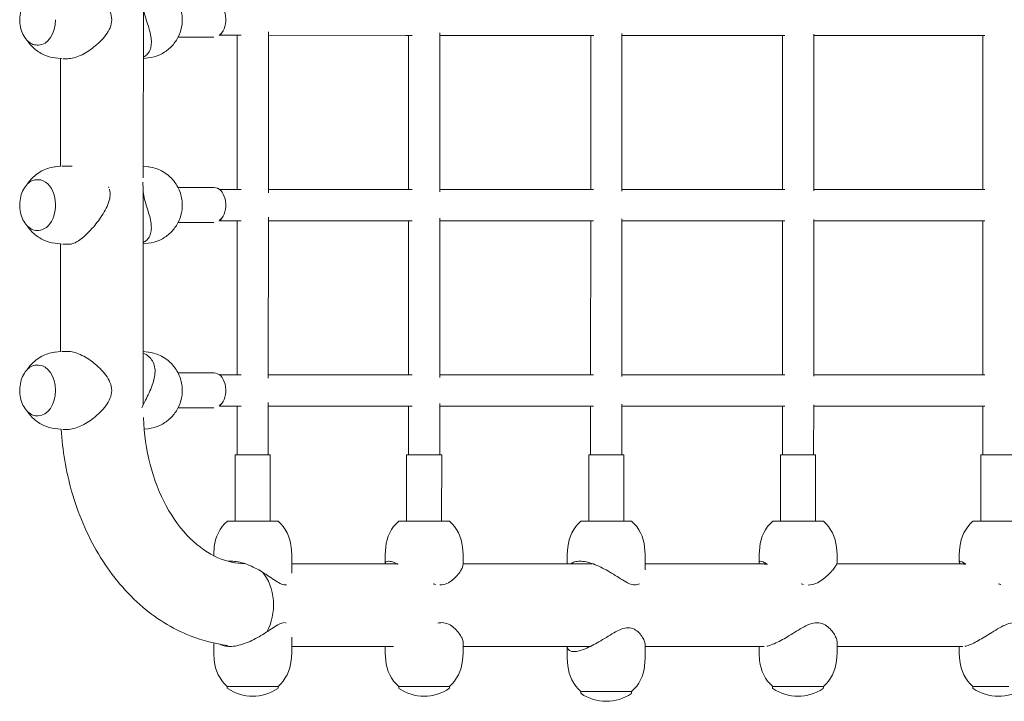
# Model space of a CAD drawing. Header units: metres. Extents: x 5484066 to 5586315, y 5680530 to 5718493.
# Tile 92 of 110: x 5516295.666 to 5516296.171, y 5683358.454 to 5683358.804. Entities that reach past the tile are written whole.
import ezdxf

# ---------------------------------------------------------------- set-up
doc = ezdxf.new("R2010")
doc.units = ezdxf.units.M
doc.layers.add('01-SIM Weglinie-PZT-PTW_06-10-2025$0$A-Plac-Zabaw', color=81, linetype='Continuous')
doc.layers.add('_xref', color=7, linetype='Continuous')

# ---------------------------------------------------------------- blocks, each defined once
blk = doc.blocks.new('01-SIM Weglinie-PZT-PTW_06-10-2025$0$A$C615C02F7')
at = {"lineweight": 0}
for p, q in [((1089.492, 265.408), (1089.492, 274.186)), ((1093.112, 272.615), (1091.272, 272.615)), ((1093.391, 272.715), (1094.51, 272.715)), ((1094.3, 264.815), (1094.3, 272.715)), ((1095.9, 264.638), (1095.9, 272.893)), ((1095.9, 272.715), (1102.947, 272.715)), ((1102.947, 272.715), (1103.264, 272.715)), ((1103.085, 264.815), (1103.085, 272.715)), ((1104.685, 264.687), (1104.685, 272.843)), ((1104.685, 272.715), (1111.814, 272.715)), ((1111.814, 272.715), (1112.573, 272.715)), ((1112.421, 264.815), (1112.421, 272.715)), ((1114.021, 264.724), (1114.021, 272.806)), ((1114.021, 272.715), (1121.141, 272.715)), ((1121.141, 272.715), (1122.376, 272.715)), ((1122.251, 264.815), (1122.251, 272.715)), ((1123.851, 264.754), (1123.851, 272.777)), ((1123.851, 272.715), (1130.876, 272.715)), ((1130.876, 272.715), (1132.616, 272.715)), ((1132.516, 264.815), (1132.516, 272.715)), ((1084.045, 272.215), (1084.111, 272.215)), ((1084.978, 271.555), (1085.253, 271.522)), ((1085.252, 266.009), (1085.252, 271.522)), ((1085.62, 271.515), (1085.362, 271.515)), ((1089.743, 271.555), (1089.492, 271.525)), ((1084.978, 265.976), (1085.253, 266.009)), ((1085.732, 266.015), (1085.362, 266.015)), ((1089.743, 265.976), (1089.492, 266.006)), ((1084.045, 265.315), (1084.111, 265.315)), ((1089.492, 253.787), (1089.492, 264.686)), ((1093.112, 264.915), (1091.272, 264.915)), ((1093.391, 264.815), (1094.51, 264.815)), ((1095.9, 264.815), (1102.947, 264.815)), ((1102.947, 264.815), (1103.264, 264.815)), ((1104.685, 264.815), (1111.814, 264.815)), ((1111.814, 264.815), (1112.573, 264.815)), ((1114.021, 264.815), (1121.141, 264.815)), ((1121.141, 264.815), (1122.376, 264.815)), ((1123.851, 264.815), (1130.876, 264.815)), ((1130.876, 264.815), (1132.616, 264.815)), ((1093.112, 263.115), (1091.272, 263.115)), ((1093.391, 263.215), (1094.51, 263.215)), ((1094.3, 255.315), (1094.3, 263.215)), ((1095.9, 255.138), (1095.9, 263.393)), ((1095.9, 263.215), (1102.947, 263.215)), ((1102.947, 263.215), (1103.264, 263.215)), ((1103.085, 255.315), (1103.085, 263.215)), ((1104.685, 255.187), (1104.685, 263.343)), ((1104.685, 263.215), (1111.814, 263.215)), ((1111.814, 263.215), (1112.573, 263.215)), ((1112.421, 255.315), (1112.421, 263.215)), ((1114.021, 255.224), (1114.021, 263.306)), ((1114.021, 263.215), (1121.141, 263.215)), ((1121.141, 263.215), (1122.376, 263.215)), ((1122.251, 255.315), (1122.251, 263.215)), ((1123.851, 255.254), (1123.851, 263.277)), ((1123.851, 263.215), (1130.876, 263.215)), ((1130.876, 263.215), (1132.616, 263.215)), ((1132.516, 255.315), (1132.516, 263.215)), ((1084.045, 262.715), (1084.111, 262.715)), ((1084.978, 262.055), (1085.253, 262.022)), ((1085.252, 256.509), (1085.252, 262.022)), ((1085.732, 262.015), (1085.362, 262.015)), ((1089.743, 262.055), (1089.492, 262.025)), ((1084.978, 256.476), (1085.253, 256.509)), ((1085.62, 256.515), (1085.362, 256.515)), ((1089.743, 256.476), (1089.492, 256.506)), ((1084.045, 255.815), (1084.111, 255.815)), ((1093.112, 255.415), (1091.272, 255.415)), ((1093.391, 255.315), (1094.51, 255.315)), ((1095.9, 255.315), (1102.947, 255.315)), ((1102.947, 255.315), (1103.264, 255.315)), ((1104.685, 255.315), (1111.814, 255.315)), ((1111.814, 255.315), (1112.573, 255.315)), ((1114.021, 255.315), (1121.141, 255.315)), ((1121.141, 255.315), (1122.376, 255.315)), ((1123.851, 255.315), (1130.876, 255.315)), ((1130.876, 255.315), (1132.616, 255.315)), ((1095.9, 251.215), (1095.9, 253.893)), ((1104.685, 251.215), (1104.685, 253.843)), ((1093.112, 253.615), (1091.272, 253.615)), ((1093.391, 253.715), (1094.51, 253.715)), ((1094.3, 251.215), (1094.3, 253.715)), ((1095.9, 253.715), (1102.947, 253.715)), ((1102.947, 253.715), (1103.264, 253.715)), ((1103.085, 251.215), (1103.085, 253.715)), ((1104.685, 253.715), (1111.814, 253.715)), ((1111.814, 253.715), (1112.573, 253.715)), ((1112.421, 251.215), (1112.421, 253.715)), ((1114.021, 251.215), (1114.021, 253.806)), ((1114.021, 253.715), (1121.141, 253.715)), ((1121.141, 253.715), (1122.376, 253.715)), ((1122.251, 251.215), (1122.251, 253.715)), ((1123.851, 251.215), (1123.851, 253.777)), ((1123.851, 253.715), (1130.876, 253.715)), ((1130.876, 253.715), (1132.616, 253.715)), ((1132.516, 251.215), (1132.516, 253.715)), ((1084.045, 253.215), (1084.111, 253.215)), ((1084.978, 252.555), (1085.253, 252.522)), ((1085.62, 252.515), (1085.362, 252.515)), ((1089.743, 252.555), (1089.534, 252.53)), ((1096, 251.215), (1094.2, 251.215)), ((1094.2, 251.215), (1094.2, 247.815)), ((1096, 251.215), (1096, 247.815)), ((1104.785, 251.215), (1102.985, 251.215)), ((1102.985, 251.215), (1102.985, 247.815)), ((1104.785, 251.215), (1104.785, 247.815)), ((1114.121, 251.215), (1112.321, 251.215)), ((1112.321, 251.215), (1112.321, 247.815)), ((1114.121, 251.215), (1114.121, 247.815)), ((1123.951, 251.215), (1122.151, 251.215)), ((1122.151, 251.215), (1122.151, 247.815)), ((1123.951, 251.215), (1123.951, 247.815)), ((1134.216, 251.215), (1132.416, 251.215)), ((1132.416, 251.215), (1132.416, 247.815)), ((1093.8, 247.815), (1096.182, 247.815)), ((1096.182, 247.815), (1096.4, 247.815)), ((1102.585, 247.815), (1104.414, 247.815)), ((1104.414, 247.815), (1105.185, 247.815)), ((1111.921, 247.815), (1114.521, 247.815)), ((1121.751, 247.815), (1123.389, 247.815)), ((1123.389, 247.815), (1124.351, 247.815)), ((1132.016, 247.815), (1133.555, 247.815)), ((1133.555, 247.815), (1134.616, 247.815)), ((1093.133, 246.492), (1093.1, 246.115)), ((1097.067, 246.492), (1097.1, 246.115)), ((1101.918, 246.492), (1101.885, 246.115)), ((1105.852, 246.492), (1105.885, 246.115)), ((1111.254, 246.492), (1111.221, 246.115)), ((1115.188, 246.492), (1115.221, 246.115)), ((1121.084, 246.492), (1121.051, 246.115)), ((1125.018, 246.492), (1125.051, 246.115)), ((1131.349, 246.492), (1131.316, 246.115)), ((1093.1, 246.115), (1093.1, 246.046)), ((1097.1, 246.115), (1097.1, 245.157)), ((1101.885, 246.115), (1101.885, 245.635)), ((1105.885, 246.115), (1105.885, 245.613)), ((1111.221, 246.115), (1111.221, 245.635)), ((1115.221, 246.115), (1115.221, 245.331)), ((1121.051, 246.115), (1121.051, 245.704)), ((1125.051, 246.115), (1125.051, 245.704)), ((1131.316, 246.115), (1131.316, 245.735)), ((1094.6, 245.668), (1094.6, 245.638)), ((1102.499, 245.635), (1097.1, 245.635)), ((1112.524, 245.635), (1105.885, 245.635)), ((1121.458, 245.635), (1115.221, 245.635)), ((1131.634, 245.635), (1125.036, 245.635)), ((1097.1, 241.045), (1097.1, 241.874)), ((1093.1, 241.045), (1093.1, 241.573)), ((1097.1, 241.395), (1102.317, 241.395)), ((1101.885, 241.045), (1101.885, 241.395)), ((1105.885, 241.045), (1105.885, 241.585)), ((1105.885, 241.395), (1112.405, 241.395)), ((1111.221, 240.785), (1111.221, 241.395)), ((1115.221, 240.785), (1115.221, 241.437)), ((1115.221, 241.395), (1121.309, 241.395)), ((1121.051, 241.045), (1121.051, 241.395)), ((1125.051, 241.045), (1125.051, 241.618)), ((1125.051, 241.395), (1131.503, 241.395)), ((1131.316, 241.045), (1131.316, 241.395)), ((1093.133, 240.669), (1093.1, 241.045)), ((1097.067, 240.669), (1097.1, 241.045)), ((1101.918, 240.669), (1101.885, 241.045)), ((1105.852, 240.669), (1105.885, 241.045)), ((1111.254, 240.409), (1111.221, 240.785)), ((1115.188, 240.409), (1115.221, 240.785)), ((1121.084, 240.669), (1121.051, 241.045)), ((1125.018, 240.669), (1125.051, 241.045)), ((1131.349, 240.669), (1131.316, 241.045)), ((1093.8, 239.256), (1093.8, 239.345)), ((1096.158, 239.345), (1093.8, 239.345)), ((1096.4, 239.345), (1096.158, 239.345)), ((1096.4, 239.256), (1096.4, 239.345)), ((1102.585, 239.256), (1102.585, 239.345)), ((1105.185, 239.345), (1102.585, 239.345)), ((1105.185, 239.256), (1105.185, 239.345)), ((1121.751, 239.256), (1121.751, 239.345)), ((1123.686, 239.345), (1121.751, 239.345)), ((1124.351, 239.345), (1123.686, 239.345)), ((1124.351, 239.256), (1124.351, 239.345)), ((1132.016, 239.256), (1132.016, 239.345)), ((1133.861, 239.345), (1132.016, 239.345)), ((1111.921, 238.996), (1111.921, 239.085)), ((1113.953, 239.085), (1111.921, 239.085)), ((1114.521, 239.085), (1113.953, 239.085)), ((1114.521, 238.996), (1114.521, 239.085))]:
    blk.add_line(p, q, dxfattribs=at)
for centre, radius, start, end in [((1095.125, 246.317), 2, 131.5033, 175), ((1095.074, 246.317), 2, 5, 48.4967), ((1103.91, 246.317), 2, 131.5033, 175), ((1103.86, 246.317), 2, 5, 48.4967), ((1113.247, 246.317), 2, 131.5033, 175), ((1113.196, 246.317), 2, 5, 48.4967), ((1123.077, 246.317), 2, 131.5033, 175), ((1123.026, 246.317), 2, 5, 48.4967), ((1133.341, 246.317), 2, 131.5033, 175), ((1095.125, 240.843), 2, 185, 228.4967), ((1095.074, 240.843), 2, 311.5033, 355), ((1103.91, 240.843), 2, 185, 228.4967), ((1103.86, 240.843), 2, 311.5033, 355), ((1113.247, 240.583), 2, 185, 228.4967), ((1113.196, 240.583), 2, 311.5033, 355), ((1123.077, 240.843), 2, 185, 228.4967), ((1123.026, 240.843), 2, 311.5033, 355), ((1133.341, 240.843), 2, 185, 228.4967), ((1093.82, 239.256), 0.02, 180, 236.0588), ((1095.1, 241.158), 2.313, 236.0588, 303.9412), ((1096.38, 239.256), 0.02, 303.9412, 0), ((1102.605, 239.256), 0.02, 180, 236.0588), ((1103.885, 241.158), 2.313, 236.0588, 303.9412), ((1105.165, 239.256), 0.02, 303.9412, 0), ((1121.771, 239.256), 0.02, 180, 236.0588), ((1123.051, 241.158), 2.313, 236.0588, 303.9412), ((1124.331, 239.256), 0.02, 303.9412, 0), ((1132.036, 239.256), 0.02, 180, 236.0588), ((1133.316, 241.158), 2.312, 236.0588, 303.9412), ((1111.941, 238.996), 0.02, 180, 236.0588), ((1113.221, 240.898), 2.313, 236.0588, 303.9412), ((1114.501, 238.996), 0.02, 303.9412, 0)]:
    blk.add_arc(centre, radius, start, end, dxfattribs=at)
at = {"lineweight": 0, "extrusion": (0, 0, -1)}
for centre, major_axis, start_param, end_param in [((1093.112, 273.515), (0, 0.9), 0, 2.416886), ((1093.112, 273.515), (0, -0.9), -0.724706, 0), ((1093.112, 264.015), (0, 0.9), 0, 2.416886), ((1093.112, 264.015), (0, -0.9), -0.724706, 0), ((1093.112, 254.515), (0, 0.9), 0, 2.416886), ((1093.112, 254.515), (0, -0.9), -0.724706, 0), ((1094.731, 243.515), (0, -2.12), -2.491028, -0.864756)]:
    blk.add_ellipse(centre, major_axis=major_axis, ratio=0.677025, start_param=start_param, end_param=end_param, dxfattribs=at)
at = {"lineweight": 0}
for centre, major_axis, start_param, end_param in [((1084.111, 273.515), (0, -1.3), 0, 1.570796), ((1085.362, 273.515), (0, -2), -0.08057, 0), ((1085.362, 264.015), (0, 2), 0, 0.08057), ((1084.111, 264.015), (0, 1.3), -1.15258, 0), ((1084.111, 264.015), (0, -1.3), 0, 1.989013), ((1085.362, 264.015), (0, -2), -0.08057, 0), ((1085.362, 254.515), (0, 2), 0, 0.08057), ((1084.111, 254.515), (0, 1.3), -1.570796, 0), ((1084.111, 254.515), (0, -1.3), 0, 1.570796), ((1085.362, 254.515), (0, -2), -0.08057, 0), ((1094.731, 243.515), (0, 2.12), -2.276836, -0.650565)]:
    blk.add_ellipse(centre, major_axis=major_axis, ratio=0.677025, start_param=start_param, end_param=end_param, dxfattribs=at)
for points, knots in [([(1085.62, 275.515), (1085.711, 275.515), (1085.813, 275.502), (1086.029, 275.446), (1086.144, 275.405), (1086.377, 275.3), (1086.496, 275.236), (1086.728, 275.092), (1086.84, 275.012), (1087.058, 274.841), (1087.17, 274.743), (1087.382, 274.531), (1087.482, 274.418), (1087.656, 274.18), (1087.731, 274.056), (1087.839, 273.795), (1087.871, 273.659), (1087.871, 273.515)], [10.025259, 10.025259, 10.025259, 10.025259, 10.428918, 10.428918, 10.832578, 10.832578, 11.236237, 11.236237, 11.639897, 11.639897, 12.071676, 12.071676, 12.503454, 12.503454, 12.935233, 12.935233, 13.367012, 13.367012, 13.367012, 13.367012]), ([(1089.743, 271.555), (1089.954, 271.58), (1090.155, 271.639), (1090.524, 271.807), (1090.687, 271.919), (1090.979, 272.176), (1091.097, 272.324), (1091.3, 272.645), (1091.37, 272.817), (1091.473, 273.183), (1091.495, 273.375), (1091.484, 273.777), (1091.448, 273.988), (1091.287, 274.41), (1091.175, 274.619), (1090.847, 274.986), (1090.662, 275.143), (1090.236, 275.364), (1090.015, 275.439), (1089.767, 275.473), (1089.755, 275.475), (1089.743, 275.476)], [3.222162, 3.222162, 3.222162, 3.222162, 3.440473, 3.440473, 3.679322, 3.679322, 3.963137, 3.963137, 4.317043, 4.317043, 4.751694, 4.751694, 5.223855, 5.223855, 5.635169, 5.635169, 5.945099, 5.945099, 6.189917, 6.189917, 6.202616, 6.202616, 6.202616, 6.202616]), ([(1084.045, 272.215), (1083.952, 272.215), (1083.858, 272.237), (1083.679, 272.323), (1083.595, 272.387), (1083.443, 272.551), (1083.376, 272.652), (1083.267, 272.878), (1083.225, 273.005), (1083.17, 273.27), (1083.157, 273.41), (1083.162, 273.687), (1083.179, 273.825), (1083.243, 274.086), (1083.29, 274.21), (1083.407, 274.428), (1083.477, 274.524), (1083.636, 274.677), (1083.724, 274.735), (1083.891, 274.8), (1083.968, 274.815), (1084.045, 274.815)], [3.141593, 3.141593, 3.141593, 3.141593, 3.455923, 3.455923, 3.773277, 3.773277, 4.094172, 4.094172, 4.416056, 4.416056, 4.737935, 4.737935, 5.059755, 5.059755, 5.38165, 5.38165, 5.703484, 5.703484, 6.023999, 6.023999, 6.283185, 6.283185, 6.283185, 6.283185]), ([(1089.492, 271.601), (1089.557, 271.632), (1089.616, 271.67), (1089.732, 271.776), (1089.783, 271.849), (1089.859, 272.011), (1089.883, 272.102), (1089.906, 272.293), (1089.906, 272.393), (1089.888, 272.601), (1089.868, 272.717), (1089.812, 272.957), (1089.776, 273.082), (1089.697, 273.338), (1089.654, 273.468), (1089.575, 273.734), (1089.54, 273.869), (1089.516, 274.009)], [10.113515, 10.113515, 10.113515, 10.113515, 10.428918, 10.428918, 10.832578, 10.832578, 11.236237, 11.236237, 11.639897, 11.639897, 12.071676, 12.071676, 12.503454, 12.503454, 12.935233, 12.935233, 13.367012, 13.367012, 13.367012, 13.367012]), ([(1087.871, 273.515), (1087.871, 273.371), (1087.839, 273.235), (1087.731, 272.975), (1087.656, 272.851), (1087.482, 272.613), (1087.382, 272.499), (1087.17, 272.288), (1087.058, 272.189), (1086.84, 272.018), (1086.728, 271.939), (1086.496, 271.795), (1086.377, 271.731), (1086.144, 271.625), (1086.029, 271.584), (1085.813, 271.529), (1085.711, 271.515), (1085.62, 271.515)], [0, 0, 0, 0, 0.431779, 0.431779, 0.863557, 0.863557, 1.295336, 1.295336, 1.727115, 1.727115, 2.130774, 2.130774, 2.534434, 2.534434, 2.938093, 2.938093, 3.341753, 3.341753, 3.341753, 3.341753]), ([(1084.978, 271.555), (1084.768, 271.58), (1084.567, 271.639), (1084.197, 271.807), (1084.034, 271.919), (1083.756, 272.164), (1083.645, 272.298), (1083.559, 272.428)], [3.2221623, 3.2221623, 3.2221623, 3.2221623, 3.4404729, 3.4404729, 3.679322, 3.679322, 3.9378144, 3.9378144, 3.9378144, 3.9378144]), ([(1083.559, 265.102), (1083.608, 265.177), (1083.666, 265.253), (1083.874, 265.486), (1084.06, 265.643), (1084.486, 265.864), (1084.707, 265.939), (1084.954, 265.973), (1084.966, 265.975), (1084.978, 265.976)], [5.4869635, 5.4869635, 5.4869635, 5.4869635, 5.6351688, 5.6351688, 5.9450991, 5.9450991, 6.1899166, 6.1899166, 6.2026156, 6.2026156, 6.2026156, 6.2026156]), ([(1089.743, 262.055), (1089.954, 262.08), (1090.155, 262.139), (1090.524, 262.307), (1090.687, 262.419), (1090.979, 262.676), (1091.097, 262.824), (1091.3, 263.145), (1091.37, 263.317), (1091.473, 263.683), (1091.495, 263.875), (1091.484, 264.277), (1091.448, 264.488), (1091.287, 264.91), (1091.175, 265.119), (1090.847, 265.486), (1090.662, 265.643), (1090.236, 265.864), (1090.015, 265.939), (1089.767, 265.973), (1089.755, 265.975), (1089.743, 265.976)], [3.222162, 3.222162, 3.222162, 3.222162, 3.440473, 3.440473, 3.679322, 3.679322, 3.963137, 3.963137, 4.317043, 4.317043, 4.751694, 4.751694, 5.223855, 5.223855, 5.635169, 5.635169, 5.945099, 5.945099, 6.189917, 6.189917, 6.202616, 6.202616, 6.202616, 6.202616]), ([(1084.045, 262.715), (1083.952, 262.715), (1083.858, 262.737), (1083.679, 262.823), (1083.595, 262.887), (1083.443, 263.051), (1083.376, 263.152), (1083.267, 263.378), (1083.225, 263.505), (1083.17, 263.77), (1083.157, 263.91), (1083.162, 264.187), (1083.179, 264.325), (1083.243, 264.586), (1083.29, 264.71), (1083.407, 264.928), (1083.477, 265.024), (1083.636, 265.177), (1083.724, 265.235), (1083.891, 265.3), (1083.968, 265.315), (1084.045, 265.315)], [3.141593, 3.141593, 3.141593, 3.141593, 3.455923, 3.455923, 3.773277, 3.773277, 4.094172, 4.094172, 4.416056, 4.416056, 4.737935, 4.737935, 5.059755, 5.059755, 5.38165, 5.38165, 5.703484, 5.703484, 6.023999, 6.023999, 6.283185, 6.283185, 6.283185, 6.283185]), ([(1089.516, 264.509), (1089.492, 264.648), (1089.482, 264.776), (1089.474, 264.999), (1089.474, 265.096), (1089.475, 265.186)], [0, 0, 0, 0, 0.4317786, 0.4317786, 0.8049502, 0.8049502, 0.8049502, 0.8049502]), ([(1087.755, 264.828), (1087.794, 264.696), (1087.8, 264.565), (1087.767, 264.305), (1087.728, 264.176), (1087.625, 263.917), (1087.56, 263.789), (1087.415, 263.537), (1087.335, 263.414), (1087.174, 263.188), (1087.089, 263.077), (1086.909, 262.86), (1086.815, 262.755), (1086.624, 262.559), (1086.529, 262.469), (1086.343, 262.31), (1086.253, 262.242), (1086.087, 262.133), (1086.007, 262.09), (1085.863, 262.032), (1085.798, 262.017), (1085.738, 262.015), (1085.735, 262.015), (1085.732, 262.015)], [0, 0, 0, 0, 0.431779, 0.431779, 0.863557, 0.863557, 1.295336, 1.295336, 1.727115, 1.727115, 2.130774, 2.130774, 2.534434, 2.534434, 2.938093, 2.938093, 3.341753, 3.341753, 3.745412, 3.745412, 4.149072, 4.149072, 4.173449, 4.173449, 4.173449, 4.173449]), ([(1089.492, 262.101), (1089.557, 262.132), (1089.616, 262.17), (1089.732, 262.276), (1089.783, 262.349), (1089.859, 262.511), (1089.883, 262.602), (1089.906, 262.793), (1089.906, 262.893), (1089.888, 263.101), (1089.868, 263.217), (1089.812, 263.457), (1089.776, 263.582), (1089.697, 263.838), (1089.654, 263.968), (1089.575, 264.234), (1089.54, 264.369), (1089.516, 264.509)], [10.113515, 10.113515, 10.113515, 10.113515, 10.428918, 10.428918, 10.832578, 10.832578, 11.236237, 11.236237, 11.639897, 11.639897, 12.071676, 12.071676, 12.503454, 12.503454, 12.935233, 12.935233, 13.367012, 13.367012, 13.367012, 13.367012]), ([(1084.978, 262.055), (1084.768, 262.08), (1084.567, 262.139), (1084.197, 262.307), (1084.034, 262.419), (1083.756, 262.664), (1083.645, 262.798), (1083.559, 262.928)], [3.2221623, 3.2221623, 3.2221623, 3.2221623, 3.4404729, 3.4404729, 3.679322, 3.679322, 3.9378144, 3.9378144, 3.9378144, 3.9378144]), ([(1083.559, 255.602), (1083.608, 255.677), (1083.666, 255.753), (1083.874, 255.986), (1084.06, 256.143), (1084.486, 256.364), (1084.707, 256.439), (1084.954, 256.473), (1084.966, 256.475), (1084.978, 256.476)], [5.4869635, 5.4869635, 5.4869635, 5.4869635, 5.6351688, 5.6351688, 5.9450991, 5.9450991, 6.1899166, 6.1899166, 6.2026156, 6.2026156, 6.2026156, 6.2026156]), ([(1085.62, 256.515), (1085.711, 256.515), (1085.813, 256.502), (1086.029, 256.446), (1086.144, 256.405), (1086.377, 256.3), (1086.496, 256.236), (1086.728, 256.092), (1086.84, 256.012), (1087.058, 255.841), (1087.17, 255.743), (1087.382, 255.531), (1087.482, 255.418), (1087.656, 255.18), (1087.731, 255.056), (1087.839, 254.795), (1087.871, 254.659), (1087.871, 254.515)], [10.025259, 10.025259, 10.025259, 10.025259, 10.428918, 10.428918, 10.832578, 10.832578, 11.236237, 11.236237, 11.639897, 11.639897, 12.071676, 12.071676, 12.503454, 12.503454, 12.935233, 12.935233, 13.367012, 13.367012, 13.367012, 13.367012]), ([(1089.419, 253.624), (1089.46, 253.72), (1089.505, 253.817), (1089.616, 254.042), (1089.682, 254.169), (1089.807, 254.426), (1089.866, 254.555), (1089.966, 254.81), (1090.007, 254.936), (1090.064, 255.169), (1090.084, 255.284), (1090.098, 255.512), (1090.092, 255.625), (1090.05, 255.836), (1090.014, 255.936), (1089.91, 256.115), (1089.843, 256.193), (1089.686, 256.324), (1089.594, 256.378), (1089.492, 256.418)], [0.100193, 0.100193, 0.100193, 0.100193, 0.431779, 0.431779, 0.863557, 0.863557, 1.295336, 1.295336, 1.727115, 1.727115, 2.130774, 2.130774, 2.534434, 2.534434, 2.938093, 2.938093, 3.341753, 3.341753, 3.736469, 3.736469, 3.736469, 3.736469]), ([(1089.743, 252.555), (1089.954, 252.58), (1090.155, 252.639), (1090.524, 252.807), (1090.687, 252.919), (1090.979, 253.176), (1091.097, 253.324), (1091.3, 253.645), (1091.37, 253.817), (1091.473, 254.183), (1091.495, 254.375), (1091.484, 254.777), (1091.448, 254.988), (1091.287, 255.41), (1091.175, 255.619), (1090.847, 255.986), (1090.662, 256.143), (1090.236, 256.364), (1090.015, 256.439), (1089.767, 256.473), (1089.755, 256.475), (1089.743, 256.476)], [3.222162, 3.222162, 3.222162, 3.222162, 3.440473, 3.440473, 3.679322, 3.679322, 3.963137, 3.963137, 4.317043, 4.317043, 4.751694, 4.751694, 5.223855, 5.223855, 5.635169, 5.635169, 5.945099, 5.945099, 6.189917, 6.189917, 6.202616, 6.202616, 6.202616, 6.202616]), ([(1084.045, 253.215), (1083.952, 253.215), (1083.858, 253.237), (1083.679, 253.323), (1083.595, 253.387), (1083.443, 253.551), (1083.376, 253.652), (1083.267, 253.878), (1083.225, 254.005), (1083.17, 254.27), (1083.157, 254.41), (1083.162, 254.687), (1083.179, 254.825), (1083.243, 255.086), (1083.29, 255.21), (1083.407, 255.428), (1083.477, 255.524), (1083.636, 255.677), (1083.724, 255.735), (1083.891, 255.8), (1083.968, 255.815), (1084.045, 255.815)], [3.141593, 3.141593, 3.141593, 3.141593, 3.455923, 3.455923, 3.773277, 3.773277, 4.094172, 4.094172, 4.416056, 4.416056, 4.737935, 4.737935, 5.059755, 5.059755, 5.38165, 5.38165, 5.703484, 5.703484, 6.023999, 6.023999, 6.283185, 6.283185, 6.283185, 6.283185]), ([(1087.871, 254.515), (1087.871, 254.371), (1087.839, 254.235), (1087.731, 253.975), (1087.656, 253.851), (1087.482, 253.613), (1087.382, 253.499), (1087.17, 253.288), (1087.058, 253.189), (1086.84, 253.018), (1086.728, 252.939), (1086.496, 252.795), (1086.377, 252.731), (1086.144, 252.625), (1086.029, 252.584), (1085.813, 252.529), (1085.711, 252.515), (1085.62, 252.515)], [0, 0, 0, 0, 0.431779, 0.431779, 0.863557, 0.863557, 1.295336, 1.295336, 1.727115, 1.727115, 2.130774, 2.130774, 2.534434, 2.534434, 2.938093, 2.938093, 3.341753, 3.341753, 3.341753, 3.341753]), ([(1084.978, 252.555), (1084.768, 252.58), (1084.567, 252.639), (1084.197, 252.807), (1084.034, 252.919), (1083.756, 253.164), (1083.645, 253.298), (1083.559, 253.428)], [3.2221623, 3.2221623, 3.2221623, 3.2221623, 3.4404729, 3.4404729, 3.679322, 3.679322, 3.9378144, 3.9378144, 3.9378144, 3.9378144]), ([(1094.702, 245.635), (1094.242, 245.64), (1093.781, 245.738), (1092.836, 246.155), (1092.352, 246.482), (1091.447, 247.376), (1091.026, 247.936), (1090.328, 249.224), (1090.046, 249.941), (1089.646, 251.477), (1089.527, 252.294), (1089.498, 253.119), (1089.498, 253.12), (1089.498, 253.122)], [3.148198, 3.148198, 3.148198, 3.148198, 3.455752, 3.455752, 3.769911, 3.769911, 4.077349, 4.077349, 4.371869, 4.371869, 4.665293, 4.665293, 4.665721, 4.665721, 4.665721, 4.665721]), ([(1093.823, 241.45), (1093.167, 241.53), (1092.521, 241.695), (1090.965, 242.309), (1090.092, 242.858), (1088.491, 244.271), (1087.776, 245.154), (1086.602, 247.125), (1086.143, 248.214), (1085.531, 250.378), (1085.352, 251.443), (1085.283, 252.519)], [3.230495, 3.230495, 3.230495, 3.230495, 3.423918, 3.423918, 3.717833, 3.717833, 4.031993, 4.031993, 4.346152, 4.346152, 4.626094, 4.626094, 4.626094, 4.626094]), ([(1093.837, 245.757), (1093.888, 245.763), (1093.939, 245.765), (1094.105, 245.765), (1094.226, 245.753), (1094.479, 245.704), (1094.61, 245.668), (1094.872, 245.576), (1095.003, 245.521), (1095.257, 245.399), (1095.38, 245.332), (1095.617, 245.194), (1095.74, 245.117), (1095.976, 244.961), (1096.09, 244.882), (1096.307, 244.738), (1096.408, 244.673), (1096.598, 244.577), (1096.686, 244.546), (1096.765, 244.546)], [9.833469, 9.833469, 9.833469, 9.833469, 10.025259, 10.025259, 10.428918, 10.428918, 10.832578, 10.832578, 11.236237, 11.236237, 11.639897, 11.639897, 12.071676, 12.071676, 12.503454, 12.503454, 12.935233, 12.935233, 13.367012, 13.367012, 13.367012, 13.367012]), ([(1101.886, 245.635), (1101.89, 245.675), (1101.905, 245.707), (1101.96, 245.753), (1102.003, 245.765), (1102.112, 245.765), (1102.181, 245.753), (1102.339, 245.704), (1102.43, 245.668), (1102.539, 245.616), (1102.551, 245.611), (1102.563, 245.605)], [9.257756, 9.257756, 9.257756, 9.257756, 9.621599, 9.621599, 10.025259, 10.025259, 10.428918, 10.428918, 10.832578, 10.832578, 10.88138, 10.88138, 10.88138, 10.88138]), ([(1104.698, 244.546), (1104.83, 244.546), (1104.948, 244.577), (1105.163, 244.673), (1105.261, 244.738), (1105.437, 244.882), (1105.515, 244.961), (1105.651, 245.117), (1105.707, 245.194), (1105.794, 245.332), (1105.828, 245.399), (1105.873, 245.517), (1105.885, 245.569), (1105.885, 245.613)], [0, 0, 0, 0, 0.431779, 0.431779, 0.863557, 0.863557, 1.295336, 1.295336, 1.727115, 1.727115, 2.130774, 2.130774, 2.509295, 2.509295, 2.509295, 2.509295]), ([(1111.413, 245.635), (1111.465, 245.675), (1111.527, 245.707), (1111.679, 245.753), (1111.77, 245.765), (1111.968, 245.765), (1112.078, 245.753), (1112.312, 245.704), (1112.436, 245.668), (1112.687, 245.576), (1112.815, 245.521), (1113.067, 245.399), (1113.191, 245.332), (1113.432, 245.194), (1113.559, 245.117), (1113.807, 244.961), (1113.93, 244.882), (1114.165, 244.738), (1114.278, 244.673), (1114.494, 244.577), (1114.598, 244.546), (1114.783, 244.546), (1114.857, 244.571), (1114.921, 244.611)], [2.57425, 2.57425, 2.57425, 2.57425, 2.938093, 2.938093, 3.341753, 3.341753, 3.745412, 3.745412, 4.149072, 4.149072, 4.552732, 4.552732, 4.956391, 4.956391, 5.38817, 5.38817, 5.819948, 5.819948, 6.251727, 6.251727, 6.683506, 6.683506, 7.072987, 7.072987, 7.072987, 7.072987]), ([(1121.067, 245.635), (1121.052, 245.675), (1121.048, 245.707), (1121.063, 245.753), (1121.085, 245.765), (1121.155, 245.765), (1121.204, 245.753), (1121.326, 245.704), (1121.4, 245.668), (1121.493, 245.616), (1121.503, 245.611), (1121.513, 245.605)], [9.257756, 9.257756, 9.257756, 9.257756, 9.621599, 9.621599, 10.025259, 10.025259, 10.428918, 10.428918, 10.832578, 10.832578, 10.88138, 10.88138, 10.88138, 10.88138]), ([(1123.571, 244.546), (1123.71, 244.546), (1123.838, 244.577), (1124.075, 244.673), (1124.184, 244.738), (1124.388, 244.882), (1124.481, 244.961), (1124.648, 245.117), (1124.722, 245.194), (1124.843, 245.332), (1124.895, 245.399), (1124.98, 245.521), (1125.012, 245.576), (1125.044, 245.655), (1125.051, 245.682), (1125.051, 245.704)], [0, 0, 0, 0, 0.431779, 0.431779, 0.863557, 0.863557, 1.295336, 1.295336, 1.727115, 1.727115, 2.130774, 2.130774, 2.534434, 2.534434, 2.820842, 2.820842, 2.820842, 2.820842]), ([(1131.357, 245.635), (1131.332, 245.675), (1131.319, 245.707), (1131.314, 245.753), (1131.325, 245.765), (1131.375, 245.765), (1131.414, 245.753), (1131.517, 245.704), (1131.581, 245.668), (1131.664, 245.616), (1131.674, 245.611), (1131.683, 245.605)], [9.257756, 9.257756, 9.257756, 9.257756, 9.621599, 9.621599, 10.025259, 10.025259, 10.428918, 10.428918, 10.832578, 10.832578, 10.88138, 10.88138, 10.88138, 10.88138]), ([(1096.728, 242.615), (1096.644, 242.615), (1096.553, 242.584), (1096.357, 242.488), (1096.253, 242.423), (1096.032, 242.279), (1095.916, 242.2), (1095.676, 242.044), (1095.553, 241.967), (1095.314, 241.829), (1095.191, 241.762), (1094.937, 241.64), (1094.806, 241.585), (1094.545, 241.493), (1094.416, 241.456), (1094.167, 241.408), (1094.047, 241.395), (1093.828, 241.395), (1093.725, 241.408), (1093.563, 241.45), (1093.5, 241.475), (1093.444, 241.506)], [0, 0, 0, 0, 0.431779, 0.431779, 0.863557, 0.863557, 1.295336, 1.295336, 1.727115, 1.727115, 2.130774, 2.130774, 2.534434, 2.534434, 2.938093, 2.938093, 3.341753, 3.341753, 3.745412, 3.745412, 4.047605, 4.047605, 4.047605, 4.047605]), ([(1105.885, 241.585), (1105.885, 241.621), (1105.879, 241.66), (1105.851, 241.762), (1105.823, 241.829), (1105.747, 241.967), (1105.697, 242.044), (1105.573, 242.2), (1105.5, 242.279), (1105.333, 242.423), (1105.241, 242.488), (1105.033, 242.584), (1104.919, 242.615), (1104.724, 242.615), (1104.657, 242.606), (1104.59, 242.592)], [4.278008, 4.278008, 4.278008, 4.278008, 4.552732, 4.552732, 4.956391, 4.956391, 5.38817, 5.38817, 5.819948, 5.819948, 6.251727, 6.251727, 6.683506, 6.683506, 6.90764, 6.90764, 6.90764, 6.90764]), ([(1114.347, 242.355), (1114.228, 242.355), (1114.107, 242.324), (1113.861, 242.228), (1113.736, 242.163), (1113.482, 242.019), (1113.354, 241.94), (1113.098, 241.784), (1112.971, 241.707), (1112.734, 241.569), (1112.614, 241.502), (1112.378, 241.38), (1112.26, 241.325), (1112.035, 241.233), (1111.928, 241.196), (1111.732, 241.148), (1111.644, 241.135), (1111.492, 241.135), (1111.427, 241.148), (1111.322, 241.196), (1111.283, 241.233), (1111.239, 241.313), (1111.228, 241.352), (1111.223, 241.395)], [0, 0, 0, 0, 0.431779, 0.431779, 0.863557, 0.863557, 1.295336, 1.295336, 1.727115, 1.727115, 2.130774, 2.130774, 2.534434, 2.534434, 2.938093, 2.938093, 3.341753, 3.341753, 3.745412, 3.745412, 4.149072, 4.149072, 4.449338, 4.449338, 4.449338, 4.449338]), ([(1115.221, 241.437), (1115.221, 241.438), (1115.221, 241.44), (1115.221, 241.502), (1115.208, 241.569), (1115.163, 241.707), (1115.128, 241.784), (1115.033, 241.94), (1114.974, 242.019), (1114.835, 242.163), (1114.754, 242.228), (1114.57, 242.324), (1114.466, 242.355), (1114.347, 242.355)], [11.227684, 11.227684, 11.227684, 11.227684, 11.236237, 11.236237, 11.639897, 11.639897, 12.071676, 12.071676, 12.503454, 12.503454, 12.935233, 12.935233, 13.367012, 13.367012, 13.367012, 13.367012]), ([(1124.027, 242.615), (1123.901, 242.615), (1123.775, 242.584), (1123.521, 242.488), (1123.394, 242.423), (1123.136, 242.279), (1123.007, 242.2), (1122.753, 242.044), (1122.627, 241.967), (1122.394, 241.829), (1122.279, 241.762), (1122.051, 241.64), (1121.939, 241.585), (1121.727, 241.493), (1121.628, 241.456), (1121.507, 241.423), (1121.476, 241.416), (1121.447, 241.41)], [0, 0, 0, 0, 0.431779, 0.431779, 0.863557, 0.863557, 1.295336, 1.295336, 1.727115, 1.727115, 2.130774, 2.130774, 2.534434, 2.534434, 2.938093, 2.938093, 3.08317, 3.08317, 3.08317, 3.08317]), ([(1125.051, 241.618), (1125.051, 241.644), (1125.048, 241.672), (1125.031, 241.762), (1125.008, 241.829), (1124.942, 241.967), (1124.896, 242.044), (1124.781, 242.2), (1124.712, 242.279), (1124.554, 242.423), (1124.465, 242.488), (1124.264, 242.584), (1124.153, 242.615), (1124.027, 242.615)], [11.043419, 11.043419, 11.043419, 11.043419, 11.236237, 11.236237, 11.639897, 11.639897, 12.071676, 12.071676, 12.503454, 12.503454, 12.935233, 12.935233, 13.367012, 13.367012, 13.367012, 13.367012]), ([(1134.154, 242.615), (1134.023, 242.615), (1133.894, 242.584), (1133.634, 242.488), (1133.505, 242.423), (1133.246, 242.279), (1133.118, 242.2), (1132.865, 242.044), (1132.742, 241.967), (1132.515, 241.829), (1132.403, 241.762), (1132.185, 241.64), (1132.078, 241.585), (1131.88, 241.493), (1131.788, 241.456), (1131.669, 241.42), (1131.633, 241.412), (1131.6, 241.405)], [0, 0, 0, 0, 0.431779, 0.431779, 0.863557, 0.863557, 1.295336, 1.295336, 1.727115, 1.727115, 2.130774, 2.130774, 2.534434, 2.534434, 2.938093, 2.938093, 3.129164, 3.129164, 3.129164, 3.129164]), ([(1121.307, 241.395), (1121.306, 241.395), (1121.306, 241.395), (1121.305, 241.395), (1121.305, 241.395), (1121.304, 241.395)], [3.339236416, 3.339236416, 3.339236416, 3.339236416, 3.341752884, 3.341752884, 3.344269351, 3.344269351, 3.344269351, 3.344269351]), ([(1131.502, 241.395), (1131.501, 241.395), (1131.501, 241.395), (1131.5, 241.395), (1131.499, 241.395), (1131.499, 241.395)], [3.337849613, 3.337849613, 3.337849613, 3.337849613, 3.341752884, 3.341752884, 3.345656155, 3.345656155, 3.345656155, 3.345656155])]:
    blk.add_open_spline(points, degree=3, knots=knots, dxfattribs=at)
for points in [[(1085.732, 266.015), (1085.834, 266.015), (1085.94, 266.006), (1086.047, 265.989)], [(1087.708, 264.95), (1087.726, 264.911), (1087.742, 264.87), (1087.755, 264.828)], [(1096.765, 244.546), (1096.837, 244.546), (1096.895, 244.571), (1096.942, 244.611)], [(1104.344, 244.611), (1104.462, 244.571), (1104.579, 244.546), (1104.698, 244.546)], [(1123.203, 244.611), (1123.323, 244.571), (1123.446, 244.546), (1123.571, 244.546)], [(1133.312, 244.611), (1133.433, 244.571), (1133.556, 244.546), (1133.684, 244.546)], [(1096.819, 242.601), (1096.791, 242.61), (1096.761, 242.615), (1096.728, 242.615)]]:
    blk.add_open_spline(points, degree=3, dxfattribs=at)
blk = doc.blocks.new('01-SIM Weglinie-PZT-PTW_06-10-2025')
at = {"layer": '01-SIM Weglinie-PZT-PTW_06-10-2025$0$A-Plac-Zabaw', "xscale": 0.01, "yscale": 0.01, "zscale": 0.01, "rotation": 359.9936787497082}
blk.add_blockref('01-SIM Weglinie-PZT-PTW_06-10-2025$0$A$C615C02F7', (5516284.83416, 5683356.06985), dxfattribs=at)

msp = doc.modelspace()

# ---------------------------------------------------------------- block references
at = {"layer": '_xref'}
msp.add_blockref('01-SIM Weglinie-PZT-PTW_06-10-2025', (0, 0), dxfattribs=at)

doc.saveas('drawing.dxf')
